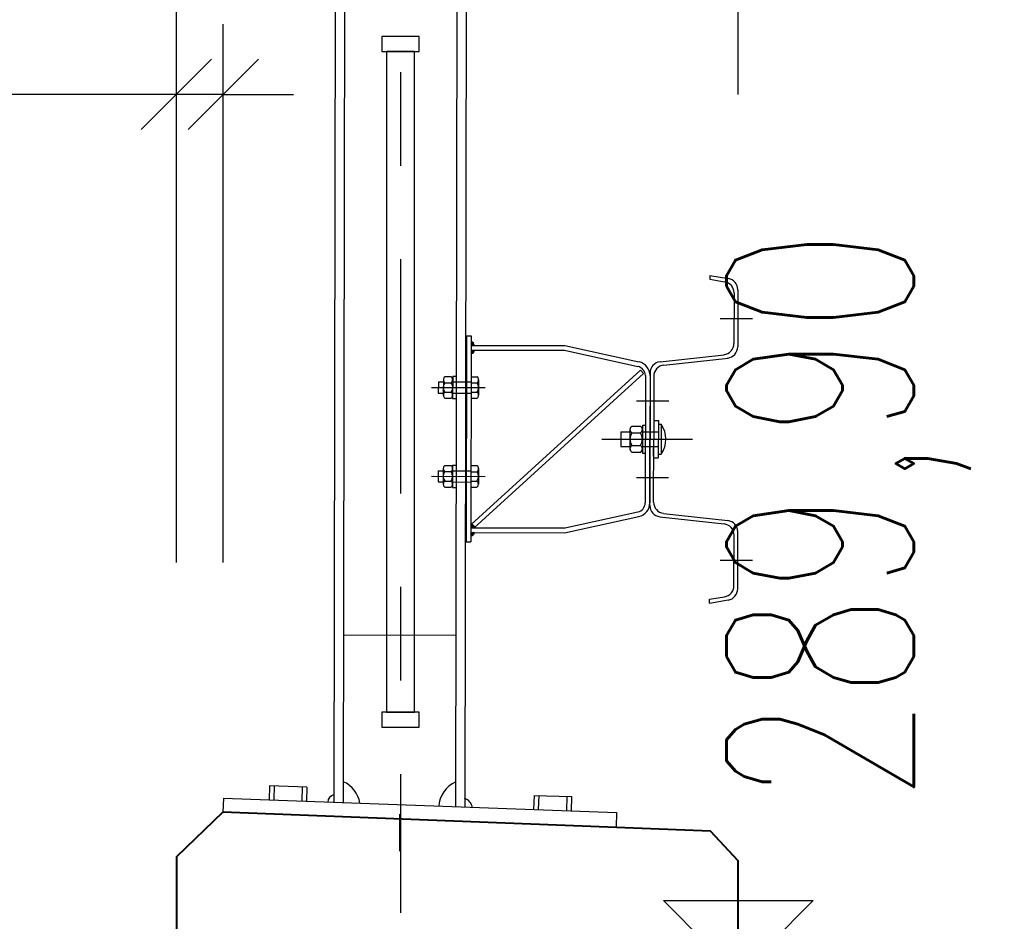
# Model space of a CAD drawing. Header units: metres. Extents: x -912764 to -454925, y -2226138 to -1112338.
# Tile 214 of 256: x -456306.835 to -456305.784, y -1112939.266 to -1112938.303. Entities that reach past the tile are written whole.
import ezdxf

# ---------------------------------------------------------------- set-up
doc = ezdxf.new("R2010")
doc.units = ezdxf.units.M
doc.linetypes.add('DASHDOT2', pattern=[0.375, 0.25, -0.0625, 0, -0.0625])
doc.linetypes.add('SOLID', pattern=[0])
for name, color, linetype in [('!řezy tenká', 1, 'Continuous'), ('018-ZSvodidlo', 8, 'Continuous'), ('025', 1, 'Continuous'), ('025-OSY', 4, 'DASHDOT2'), ('025-ZSvodidlo', 1, 'Continuous'), ('C3D_ZPR', 7, 'Continuous'), ('p_koty', 7, 'Continuous')]:
    doc.layers.add(name, color=color, linetype=linetype)
for name, color, linetype, lineweight in [('_NOVÝ STAV', 1, 'Continuous', 30), ('_NOVÝ STAV - POPISKY KATASTR', 7, 'Continuous', 30), ('R-koty vyskove', 7, 'Continuous', 13)]:
    doc.layers.add(name, color=color, linetype=linetype, lineweight=lineweight)
doc.layers.add('PDF2_13', color=140, linetype='Continuous', true_color=0x00bfff)
doc.styles.add('StandardUzky', font='simplex.shx', dxfattribs={"width": 0.65})
doc.styles.add('znacky', font='arial.ttf')
doc.dimstyles.new('1000', dxfattribs={"dimscale": 0.5, "dimtxt": 1, "dimasz": 0.6, "dimexe": 0.3, "dimexo": 0.5, "dimgap": 0.5, "dimtad": 1, "dimzin": 1, "dimdsep": 46, "dimtxsty": 'znacky', "dimblk": 'OBLIQUE', "dimcen": 1, "dimdle": 0.3, "dimclrd": 256, "dimclre": 256, "dimclrt": 256, "dimadec": 3, "dimazin": 0, "dimtfac": 1, "dimtmove": 0, "dimatfit": 3, "dimldrblk": 'OBLIQUE', "dimfxl": 1, "dimlwd": -1, "dimlwe": -1, "dimarcsym": 0})

# ---------------------------------------------------------------- blocks, each defined once
blk = doc.blocks.new('_Oblique')
at = {"color": 0, "linetype": 'ByBlock', "lineweight": -2}
blk.add_line((-0.5, -0.5), (0.5, 0.5), dxfattribs=at)
blk = doc.blocks.new('*D987')
at = {"layer": 'C3D_ZPR', "color": 1, "transparency": 16777216}
for p, q in [((0, 0.9412), (0, 1.5162)), ((0.5, 0.9412), (0.5, 1.5162)), ((-0.15, 1.4412), (0.65, 1.4412))]:
    blk.add_line(p, q, dxfattribs=at)
at = {"layer": 'Defpoints', "color": 0, "transparency": 16777216}
for p in [(0.5, 1.4412), (0, 0.2338), (0.5, 0.2338)]:
    blk.add_point(p, dxfattribs=at)
at = {"layer": 'C3D_ZPR', "color": 1, "transparency": 16777216, "xscale": 0.075, "yscale": 0.075, "zscale": 0.075, "rotation": 180}
blk.add_blockref('_Oblique', (0, 1.4412), dxfattribs=at)
at = {"layer": 'C3D_ZPR', "color": 1, "transparency": 16777216, "xscale": 0.075, "yscale": 0.075, "zscale": 0.075}
blk.add_blockref('_Oblique', (0.5, 1.4412), dxfattribs=at)
at = {"layer": 'C3D_ZPR', "color": 1, "transparency": 16777216, "insert": (0.25, 1.5912), "char_height": 0.2, "attachment_point": 5, "style": 'StandardUzky'}
blk.add_mtext('500', dxfattribs=at)
blk = doc.blocks.new('*D988')
at = {"layer": 'C3D_ZPR', "color": 1, "transparency": 16777216}
for p, q in [((-0.6001, 0.9412), (-0.6001, 1.5162)), ((0, 0.9412), (0, 1.5162)), ((-0.7501, 1.4412), (0.15, 1.4412))]:
    blk.add_line(p, q, dxfattribs=at)
at = {"layer": 'Defpoints', "color": 0, "transparency": 16777216}
for p in [(0, 1.4412), (-0.6001, 0.1267), (0, 0.07)]:
    blk.add_point(p, dxfattribs=at)
at = {"layer": 'C3D_ZPR', "color": 1, "transparency": 16777216, "xscale": 0.075, "yscale": 0.075, "zscale": 0.075, "rotation": 180}
blk.add_blockref('_Oblique', (-0.6001, 1.4412), dxfattribs=at)
at = {"layer": 'C3D_ZPR', "color": 1, "transparency": 16777216, "xscale": 0.075, "yscale": 0.075, "zscale": 0.075}
blk.add_blockref('_Oblique', (0, 1.4412), dxfattribs=at)
at = {"layer": 'C3D_ZPR', "color": 1, "transparency": 16777216, "insert": (-0.3001, 1.5912), "char_height": 0.2, "attachment_point": 5, "style": 'StandardUzky'}
blk.add_mtext('600', dxfattribs=at)
blk = doc.blocks.new('*D990')
at = {"layer": 'C3D_ZPR', "color": 1, "transparency": 16777216}
for p, q in [((-0.6001, 0.4412), (-0.6001, 1.0162)), ((-0.5501, 0.4412), (-0.5501, 1.0162)), ((-0.6001, 0.9412), (-1.2411, 0.9412)), ((-0.5501, 0.9412), (-0.6001, 0.9412)), ((-0.5501, 0.9412), (-0.4751, 0.9412))]:
    blk.add_line(p, q, dxfattribs=at)
at = {"layer": 'Defpoints', "color": 0, "transparency": 16777216}
for p in [(-0.5501, 0.9412), (-0.5501, 0.1819), (-0.6001, 0.1267)]:
    blk.add_point(p, dxfattribs=at)
at = {"layer": 'C3D_ZPR', "color": 1, "transparency": 16777216, "xscale": 0.075, "yscale": 0.075, "zscale": 0.075}
blk.add_blockref('_Oblique', (-0.6001, 0.9412), dxfattribs=at)
at = {"layer": 'C3D_ZPR', "color": 1, "transparency": 16777216, "xscale": 0.075, "yscale": 0.075, "zscale": 0.075, "rotation": 180}
blk.add_blockref('_Oblique', (-0.5501, 0.9412), dxfattribs=at)
at = {"layer": 'C3D_ZPR', "color": 1, "transparency": 16777216, "insert": (-1.0859, 1.0912), "char_height": 0.2, "attachment_point": 5, "style": 'StandardUzky'}
blk.add_mtext('50', dxfattribs=at)
blk = doc.blocks.new('*D339')
at = {"layer": 'C3D_ZPR', "color": 1, "transparency": 16777216}
for p, q in [((1.7427, 0.1542), (1.7427, 0.7246)), ((1.7427, 0), (1.7427, 0.3042)), ((1.2427, 0.1542), (1.8177, 0.1542)), ((1.2427, 0), (1.8177, 0))]:
    blk.add_line(p, q, dxfattribs=at)
at = {"layer": 'Defpoints', "color": 0, "lineweight": 50, "transparency": 16777216}
for p in [(-0.0296, 0.1542), (0, 0), (1.7427, 0)]:
    blk.add_point(p, dxfattribs=at)
at = {"layer": 'C3D_ZPR', "color": 1, "transparency": 16777216, "xscale": 0.075, "yscale": 0.075, "zscale": 0.075}
for p, rotation in [((1.7427, 0.1542), 90), ((1.7427, 0), 270)]:
    blk.add_blockref('_Oblique', p, dxfattribs=dict(at, rotation=rotation))
at = {"layer": 'C3D_ZPR', "color": 1, "transparency": 16777216, "insert": (1.5927, 0.5167), "char_height": 0.2, "attachment_point": 5, "rotation": 90, "style": 'StandardUzky'}
blk.add_mtext('154', dxfattribs=at)
blk = doc.blocks.new('A$C021ef3a7')
at = {"layer": '018-ZSvodidlo', "color": 1}
blk.add_line((-0.1038, -0.5175), (-0.2238, -0.5173), dxfattribs=at)
at = {"layer": '025', "color": 1}
blk.add_line((-0.164, -0.7084), (-0.164, -0.7479), dxfattribs=at)
at = {"layer": '025-OSY', "color": 1}
blk.add_line((-0.1628, 0.4343), (-0.1628, -0.8139), dxfattribs=at)
at = {"layer": '025-ZSvodidlo', "color": 1}
for p, q in [((-0.2327, 0.2052), (-0.2341, -0.6955)), ((-0.2227, 0.2052), (-0.2241, -0.6959)), ((-0.1027, 0.205), (-0.1041, -0.7009)), ((-0.0927, 0.205), (-0.0941, -0.7013)), ((0.1674, -0.1329), (0.1673, -0.137)), ((0.1674, -0.1329), (0.1873, -0.1363)), ((0.1673, -0.137), (0.1833, -0.1397)), ((0.1933, -0.1515), (0.1932, -0.2057)), ((0.1973, -0.1482), (0.1972, -0.2092)), ((0.1784, -0.179), (0.2129, -0.179)), ((-0.0924, -0.1976), (-0.0927, -0.4176)), ((-0.0924, -0.1976), (-0.0874, -0.1976)), ((-0.0874, -0.1976), (-0.0877, -0.4176)), ((-0.0874, -0.2041), (-0.087, -0.2037)), ((-0.0874, -0.2045), (-0.0867, -0.2038)), ((-0.0837, -0.2076), (-0.0874, -0.2039)), ((-0.0874, -0.205), (-0.0864, -0.204)), ((-0.0874, -0.2054), (-0.0861, -0.2041)), ((-0.0874, -0.2058), (-0.0858, -0.2043)), ((-0.0842, -0.2076), (-0.0874, -0.2044)), ((-0.0874, -0.2063), (-0.0856, -0.2045)), ((-0.0874, -0.2067), (-0.0854, -0.2047)), ((-0.0846, -0.2076), (-0.0874, -0.2048)), ((-0.0874, -0.2072), (-0.0852, -0.205)), ((-0.0874, -0.2076), (-0.085, -0.2052)), ((-0.0851, -0.2076), (-0.0874, -0.2053)), ((-0.0855, -0.2076), (-0.0874, -0.2057)), ((-0.086, -0.2076), (-0.0874, -0.2061)), ((-0.0864, -0.2076), (-0.0874, -0.2066)), ((-0.0868, -0.2076), (-0.0874, -0.207)), ((-0.0874, -0.2076), (0.0126, -0.2077)), ((-0.0844, -0.2065), (-0.0873, -0.2035)), ((-0.0869, -0.2076), (-0.0848, -0.2055)), ((-0.0847, -0.2057), (-0.0866, -0.2038)), ((-0.0865, -0.2076), (-0.0847, -0.2058)), ((-0.086, -0.2076), (-0.0845, -0.2061)), ((-0.0856, -0.2076), (-0.0844, -0.2064)), ((-0.0851, -0.2076), (-0.0843, -0.2068)), ((0.0126, -0.2077), (0.0918, -0.2252)), ((-0.0874, -0.2126), (0.0121, -0.2127)), ((-0.0874, -0.2129), (-0.087, -0.2126)), ((-0.0874, -0.2134), (-0.0866, -0.2126)), ((-0.0874, -0.2138), (-0.0862, -0.2126)), ((-0.0874, -0.2142), (-0.0857, -0.2126)), ((-0.0874, -0.2147), (-0.0853, -0.2126)), ((-0.0874, -0.2151), (-0.0848, -0.2126)), ((-0.0874, -0.2156), (-0.0844, -0.2126)), ((-0.0874, -0.216), (-0.0841, -0.2127)), ((-0.085, -0.2152), (-0.0874, -0.2128)), ((-0.0852, -0.2154), (-0.0874, -0.2132)), ((-0.0854, -0.2156), (-0.0874, -0.2137)), ((-0.0857, -0.2158), (-0.0874, -0.2141)), ((-0.0859, -0.216), (-0.0874, -0.2145)), ((-0.0862, -0.2162), (-0.0874, -0.215)), ((-0.0865, -0.2163), (-0.0874, -0.2154)), ((-0.0868, -0.2164), (-0.0874, -0.2159)), ((-0.0872, -0.2165), (-0.0874, -0.2163)), ((-0.0848, -0.2149), (-0.0871, -0.2126)), ((-0.087, -0.2165), (-0.0843, -0.2138)), ((-0.0846, -0.2147), (-0.0867, -0.2126)), ((-0.0845, -0.2144), (-0.0863, -0.2126)), ((-0.0863, -0.2162), (-0.0846, -0.2145)), ((-0.0844, -0.214), (-0.0858, -0.2126)), ((-0.0842, -0.2137), (-0.0854, -0.2126)), ((-0.0842, -0.2133), (-0.0849, -0.2126)), ((-0.0841, -0.213), (-0.0845, -0.2126)), ((0.0121, -0.2127), (0.0907, -0.2301)), ((0.1143, -0.2251), (0.1829, -0.2176)), ((0.1183, -0.2287), (0.1869, -0.2212)), ((-0.1156, -0.241), (-0.1087, -0.241)), ((-0.1071, -0.2405), (-0.1072, -0.2645)), ((-0.1071, -0.2405), (-0.1041, -0.2405)), ((-0.0874, -0.3989), (0.0934, -0.234)), ((-0.0874, -0.2411), (-0.081, -0.2411)), ((-0.0841, -0.4026), (0.0967, -0.2377)), ((0.0967, -0.2377), (0.0934, -0.234)), ((0.0986, -0.2399), (0.0984, -0.3757)), ((0.1036, -0.2399), (0.1034, -0.3757)), ((0.1036, -0.237), (0.1035, -0.3078)), ((0.1036, -0.24), (0.1035, -0.3078)), ((0.1076, -0.2406), (0.1075, -0.3079)), ((-0.1224, -0.2465), (-0.1225, -0.2585)), ((-0.1224, -0.2465), (-0.1171, -0.2465)), ((-0.1171, -0.2443), (-0.1172, -0.261)), ((-0.1156, -0.2475), (-0.1087, -0.2475)), ((-0.1071, -0.2465), (-0.0874, -0.2466)), ((-0.0874, -0.2476), (-0.081, -0.2476)), ((-0.0795, -0.2443), (-0.0795, -0.2608)), ((-0.1297, -0.2525), (-0.0745, -0.2526)), ((-0.1277, -0.2525), (-0.0725, -0.2526)), ((-0.1225, -0.2585), (-0.1172, -0.2585)), ((-0.1156, -0.2575), (-0.1087, -0.2575)), ((-0.1072, -0.2585), (-0.0875, -0.2586)), ((-0.0875, -0.2576), (-0.081, -0.2576)), ((-0.1156, -0.264), (-0.1087, -0.264)), ((-0.1072, -0.2645), (-0.1042, -0.2645)), ((-0.0875, -0.2641), (-0.081, -0.2641)), ((0.0892, -0.2668), (0.1237, -0.2669)), ((0.0843, -0.2938), (0.0934, -0.2938)), ((0.0955, -0.2928), (0.0955, -0.3228)), ((0.0955, -0.2928), (0.0985, -0.2928)), ((0.1075, -0.2879), (0.1125, -0.2879)), ((0.1075, -0.2899), (0.1075, -0.3079)), ((0.1075, -0.2914), (0.1075, -0.3079)), ((0.1125, -0.2879), (0.1124, -0.3279)), ((0.1125, -0.2919), (0.1155, -0.2919)), ((0.1155, -0.2919), (0.1155, -0.3239)), ((0.0725, -0.2998), (0.0822, -0.2998)), ((0.0725, -0.2998), (0.0725, -0.3158)), ((0.0822, -0.2969), (0.0822, -0.3191)), ((0.0843, -0.3012), (0.0934, -0.3012)), ((0.0955, -0.2999), (0.1125, -0.2999)), ((0.0521, -0.3078), (0.1488, -0.3079)), ((0.0672, -0.3078), (0.1225, -0.3079)), ((0.0842, -0.3145), (0.0934, -0.3145)), ((0.1034, -0.3787), (0.1035, -0.3078)), ((0.1074, -0.3751), (0.1075, -0.3079)), ((0.1074, -0.3259), (0.1075, -0.3079)), ((0.1075, -0.3244), (0.1075, -0.3079)), ((0.0725, -0.3158), (0.0822, -0.3158)), ((0.0842, -0.3218), (0.0934, -0.3218)), ((0.0955, -0.3158), (0.1125, -0.3158)), ((0.0955, -0.3228), (0.0985, -0.3228)), ((0.1125, -0.3239), (0.1155, -0.3239)), ((-0.1157, -0.336), (-0.1088, -0.336)), ((-0.1073, -0.3355), (-0.1073, -0.3595)), ((-0.1073, -0.3355), (-0.1043, -0.3355)), ((-0.0876, -0.3361), (-0.0811, -0.3361)), ((0.1074, -0.3279), (0.1124, -0.3279)), ((-0.1226, -0.3415), (-0.1173, -0.3415)), ((-0.1226, -0.3415), (-0.1226, -0.3535)), ((-0.1173, -0.3393), (-0.1173, -0.356)), ((-0.1157, -0.3425), (-0.1088, -0.3425)), ((-0.1073, -0.3415), (-0.0876, -0.3416)), ((-0.0876, -0.3426), (-0.0811, -0.3426)), ((-0.0796, -0.3393), (-0.0797, -0.3558)), ((-0.1299, -0.3475), (-0.0746, -0.3476)), ((-0.1279, -0.3475), (-0.0726, -0.3476)), ((-0.1226, -0.3535), (-0.1173, -0.3535)), ((-0.1157, -0.3525), (-0.1089, -0.3525)), ((-0.1073, -0.3535), (-0.0876, -0.3536)), ((-0.0876, -0.3526), (-0.0812, -0.3526)), ((0.0891, -0.3488), (0.1235, -0.3489)), ((-0.1157, -0.359), (-0.1089, -0.359)), ((-0.1073, -0.3595), (-0.1043, -0.3595)), ((-0.0876, -0.3591), (-0.0812, -0.3591)), ((0.0113, -0.4028), (0.0905, -0.3855)), ((0.118, -0.3871), (0.1867, -0.3948)), ((-0.0827, -0.4026), (-0.0877, -0.3976)), ((-0.0877, -0.3979), (-0.0874, -0.3977)), ((-0.083, -0.4026), (-0.0877, -0.3978)), ((-0.0877, -0.3981), (-0.0873, -0.3978)), ((-0.0877, -0.3983), (-0.0872, -0.3979)), ((-0.0877, -0.3986), (-0.0871, -0.398)), ((-0.0832, -0.4026), (-0.0877, -0.3981)), ((-0.0877, -0.3988), (-0.087, -0.3981)), ((-0.0877, -0.399), (-0.0868, -0.3982)), ((-0.0834, -0.4026), (-0.0877, -0.3983)), ((-0.0877, -0.3992), (-0.0867, -0.3983)), ((-0.0877, -0.3994), (-0.0866, -0.3984)), ((-0.0836, -0.4026), (-0.0877, -0.3985)), ((-0.0877, -0.3997), (-0.0865, -0.3985)), ((-0.0877, -0.3999), (-0.0864, -0.3986)), ((-0.0838, -0.4026), (-0.0877, -0.3987)), ((-0.0877, -0.4001), (-0.0863, -0.3987)), ((-0.0877, -0.4003), (-0.0862, -0.3988)), ((-0.0841, -0.4026), (-0.0877, -0.3989)), ((-0.0877, -0.4005), (-0.0861, -0.3989)), ((-0.0877, -0.4008), (-0.0859, -0.3991)), ((-0.0843, -0.4026), (-0.0877, -0.3992)), ((-0.0877, -0.401), (-0.0858, -0.3992)), ((-0.0877, -0.4012), (-0.0857, -0.3993)), ((-0.0845, -0.4026), (-0.0877, -0.3994)), ((-0.0877, -0.4014), (-0.0856, -0.3994)), ((-0.0877, -0.4016), (-0.0855, -0.3995)), ((-0.0877, -0.4019), (-0.0854, -0.3996)), ((-0.0851, -0.3999), (-0.0874, -0.3977)), ((0.0123, -0.4077), (0.0916, -0.3904)), ((0.114, -0.3906), (0.1827, -0.3984)), ((-0.0847, -0.4026), (-0.0877, -0.3996)), ((-0.0877, -0.4021), (-0.0853, -0.3997)), ((-0.0849, -0.4026), (-0.0877, -0.3998)), ((-0.0877, -0.4023), (-0.0851, -0.3998)), ((-0.0877, -0.4025), (-0.0851, -0.3999)), ((-0.0852, -0.4026), (-0.0877, -0.4001)), ((-0.0854, -0.4026), (-0.0877, -0.4003)), ((-0.0856, -0.4026), (-0.0877, -0.4005)), ((-0.0858, -0.4026), (-0.0877, -0.4007)), ((-0.086, -0.4026), (-0.0877, -0.4009)), ((-0.0863, -0.4026), (-0.0877, -0.4012)), ((-0.0865, -0.4026), (-0.0877, -0.4014)), ((-0.0867, -0.4026), (-0.0877, -0.4016)), ((-0.0869, -0.4026), (-0.0877, -0.4018)), ((-0.0871, -0.4026), (-0.0877, -0.402)), ((-0.0874, -0.4025), (-0.0877, -0.4023)), ((-0.0877, -0.4026), (0.0123, -0.4027)), ((-0.0877, -0.4076), (0.0123, -0.4077)), ((-0.0853, -0.4099), (-0.0877, -0.4076)), ((-0.0877, -0.4078), (-0.0874, -0.4076)), ((-0.0877, -0.4081), (-0.0872, -0.4076)), ((-0.0877, -0.4083), (-0.087, -0.4076)), ((-0.0877, -0.4085), (-0.0867, -0.4076)), ((-0.0877, -0.4087), (-0.0865, -0.4076)), ((-0.0877, -0.4089), (-0.0863, -0.4076)), ((-0.0877, -0.4092), (-0.0861, -0.4076)), ((-0.0877, -0.4094), (-0.0859, -0.4076)), ((-0.0877, -0.4096), (-0.0856, -0.4076)), ((-0.0877, -0.4098), (-0.0854, -0.4076)), ((-0.0877, -0.41), (-0.0852, -0.4076)), ((-0.0877, -0.4103), (-0.085, -0.4076)), ((-0.0877, -0.4105), (-0.0847, -0.4076)), ((-0.0877, -0.4107), (-0.0845, -0.4076)), ((-0.0877, -0.4109), (-0.0843, -0.4076)), ((-0.0855, -0.41), (-0.0877, -0.4078)), ((-0.0856, -0.4101), (-0.0877, -0.408)), ((-0.0857, -0.4102), (-0.0877, -0.4082)), ((-0.0859, -0.4103), (-0.0877, -0.4084)), ((-0.086, -0.4104), (-0.0877, -0.4087)), ((-0.0861, -0.4104), (-0.0877, -0.4089)), ((-0.0863, -0.4105), (-0.0877, -0.4091)), ((-0.0864, -0.4106), (-0.0877, -0.4093)), ((-0.0866, -0.4107), (-0.0877, -0.4096)), ((-0.0867, -0.4107), (-0.0877, -0.4098)), ((-0.0869, -0.4108), (-0.0877, -0.41)), ((-0.0876, -0.411), (-0.0841, -0.4076)), ((-0.0852, -0.4098), (-0.0875, -0.4076)), ((-0.0874, -0.4025), (-0.0849, -0.4)), ((-0.0873, -0.4026), (-0.0848, -0.4001)), ((-0.0873, -0.411), (-0.0839, -0.4076)), ((-0.0851, -0.4097), (-0.0872, -0.4076)), ((-0.087, -0.4026), (-0.0847, -0.4002)), ((-0.085, -0.4096), (-0.087, -0.4076)), ((-0.0869, -0.4108), (-0.0836, -0.4076)), ((-0.0868, -0.4026), (-0.0846, -0.4004)), ((-0.0849, -0.4095), (-0.0868, -0.4076)), ((-0.0866, -0.4026), (-0.0845, -0.4005)), ((-0.0848, -0.4094), (-0.0866, -0.4076)), ((-0.0864, -0.4026), (-0.0844, -0.4006)), ((-0.0847, -0.4092), (-0.0864, -0.4076)), ((-0.0861, -0.4026), (-0.0843, -0.4007)), ((-0.0846, -0.4091), (-0.0861, -0.4076)), ((-0.086, -0.4104), (-0.0841, -0.4085)), ((-0.0859, -0.4026), (-0.0842, -0.4008)), ((-0.0845, -0.409), (-0.0859, -0.4076)), ((-0.0857, -0.4026), (-0.0841, -0.4009)), ((-0.0844, -0.4089), (-0.0857, -0.4076)), ((-0.0855, -0.4026), (-0.0839, -0.401)), ((-0.0843, -0.4087), (-0.0855, -0.4076)), ((-0.0853, -0.4026), (-0.0838, -0.4011)), ((-0.0842, -0.4086), (-0.0853, -0.4076)), ((-0.0824, -0.4026), (-0.0851, -0.3999)), ((-0.085, -0.4026), (-0.0837, -0.4012)), ((-0.0841, -0.4085), (-0.085, -0.4076)), ((-0.0848, -0.4026), (-0.0836, -0.4014)), ((-0.0846, -0.4026), (-0.0835, -0.4015)), ((-0.0844, -0.4026), (-0.0834, -0.4016)), ((-0.0842, -0.4026), (-0.0833, -0.4017)), ((-0.084, -0.4083), (-0.0842, -0.4081)), ((-0.0839, -0.4026), (-0.0832, -0.4018)), ((-0.0837, -0.4026), (-0.0831, -0.4019)), ((-0.0835, -0.4026), (-0.0829, -0.402)), ((-0.0833, -0.4026), (-0.0828, -0.4021)), ((-0.083, -0.4026), (-0.0827, -0.4022)), ((-0.0828, -0.4026), (-0.0826, -0.4024)), ((-0.0826, -0.4026), (-0.0825, -0.4025)), ((0.1972, -0.4678), (0.1973, -0.4067)), ((-0.0927, -0.4176), (-0.0877, -0.4176)), ((-0.087, -0.4109), (-0.0877, -0.4102)), ((-0.0872, -0.4109), (-0.0877, -0.4104)), ((-0.0874, -0.411), (-0.0877, -0.4107)), ((-0.0875, -0.411), (-0.0877, -0.4109)), ((0.1932, -0.4644), (0.1933, -0.4103)), ((0.1784, -0.437), (0.2129, -0.437)), ((0.1672, -0.4789), (0.1832, -0.4762)), ((0.1672, -0.4829), (0.1672, -0.4789)), ((0.1672, -0.4829), (0.1872, -0.4796))]:
    blk.add_line(p, q, dxfattribs=at)
for points in [[(-0.1428, 0.1223), (-0.1828, 0.1223), (-0.1828, 0.1063), (-0.1428, 0.1063)], [(-0.1478, 0.1063), (-0.1778, 0.1063), (-0.1778, -0.5994), (-0.1478, -0.5994)], [(-0.1428, -0.5994), (-0.1828, -0.5994), (-0.1828, -0.6154), (-0.1428, -0.6154)]]:
    blk.add_lwpolyline(points, close=True, dxfattribs=at)
for centre, radius, start, end in [((0.1853, -0.1481), 0.012, 359.9152, 80.4529), ((0.1813, -0.1515), 0.012, 359.9152, 80.4529), ((-0.0886, -0.2077), 0.00439, 1.8636, 73.4325), ((0.1812, -0.2056), 0.012, 276.2554, 359.9152), ((0.1852, -0.2092), 0.012, 276.2554, 359.9152), ((-0.0881, -0.2127), 0.00397, 280.1148, 1.4558), ((0.0886, -0.2399), 0.01, 359.9152, 77.5198), ((0.0886, -0.2399), 0.015, 359.9152, 77.5198), ((0.1156, -0.237), 0.012, 96.2554, 179.9152), ((0.1196, -0.2406), 0.012, 96.2554, 179.9152), ((-0.1128, -0.2443), 0.00429, 130.6574, 229.173), ((-0.1115, -0.2443), 0.00429, 310.6574, 49.173), ((-0.0838, -0.2443), 0.00429, 310.6574, 49.173), ((-0.1086, -0.2525), 0.0086, 144.3855, 215.4448), ((-0.1157, -0.2525), 0.0086, 324.3855, 35.4448), ((-0.088, -0.2526), 0.0086, 324.3855, 35.4448), ((-0.1128, -0.2608), 0.00429, 130.6574, 229.173), ((-0.1115, -0.2608), 0.00429, 310.6574, 49.173), ((-0.0838, -0.2608), 0.00429, 310.6574, 49.173), ((0.0865, -0.2975), 0.00429, 120.8683, 238.9621), ((0.0912, -0.2975), 0.00429, 300.8683, 58.9621), ((0.0924, -0.3078), 0.0281, 325.2071, 34.6232), ((0.0936, -0.3078), 0.0114, 144.3855, 215.4448), ((0.0841, -0.3078), 0.0114, 324.3855, 35.4448), ((0.0864, -0.3181), 0.00429, 120.8683, 238.9621), ((0.0912, -0.3182), 0.00429, 300.8683, 58.9621), ((-0.1129, -0.3393), 0.00429, 130.6574, 229.173), ((-0.1116, -0.3393), 0.00429, 310.6574, 49.173), ((-0.0839, -0.3393), 0.00429, 310.6574, 49.173), ((-0.1087, -0.3475), 0.0086, 144.3855, 215.4448), ((-0.1159, -0.3475), 0.0086, 324.3855, 35.4448), ((-0.0882, -0.3476), 0.0086, 324.3855, 35.4448), ((-0.1129, -0.3558), 0.00429, 130.6574, 229.173), ((-0.1117, -0.3558), 0.00429, 310.6574, 49.173), ((-0.084, -0.3558), 0.00429, 310.6574, 49.173), ((0.0884, -0.3758), 0.01, 282.3106, 359.9152), ((0.0884, -0.3758), 0.015, 282.3106, 359.9152), ((0.1194, -0.3751), 0.012, 179.9152, 263.575), ((0.1154, -0.3787), 0.012, 179.9152, 263.575), ((-0.0882, -0.4009), 0.00328, 75.3716, 80.4343), ((0.1813, -0.4103), 0.012, 359.9152, 83.575), ((0.1853, -0.4067), 0.012, 359.9152, 83.575), ((-0.089, -0.4055), 0.00578, 283.7111, 338.7199), ((0.1812, -0.4644), 0.012, 279.3775, 359.9152), ((0.1852, -0.4678), 0.012, 279.3775, 359.9152), ((-0.236, -0.7012), 0.03, 8.7345, 66.3892), ((-0.092, -0.7015), 0.03, 113.4411, 177.5723), ((-0.232, -0.6963), 0.00869, 103.2926, 174.7741), ((-0.0976, -0.7028), 0.0115, 5.6314, 73.7094)]:
    blk.add_arc(centre, radius, start, end, dxfattribs=at)
blk = doc.blocks.new('*D338')
at = {"layer": 'C3D_ZPR', "color": 1, "transparency": 16777216}
for p, q in [((2.0611, 0.3042), (2.0611, -2.0299)), ((1.5611, 0.1542), (2.1361, 0.1542)), ((1.5611, -1.8799), (2.1361, -1.8799))]:
    blk.add_line(p, q, dxfattribs=at)
at = {"layer": 'Defpoints', "color": 0, "lineweight": 50, "transparency": 16777216}
for p in [(-0.0296, 0.1542), (-0.05, -1.8799), (2.0611, -1.8799)]:
    blk.add_point(p, dxfattribs=at)
at = {"layer": 'C3D_ZPR', "color": 1, "transparency": 16777216, "xscale": 0.075, "yscale": 0.075, "zscale": 0.075}
for p, rotation in [((2.0611, 0.1542), 90), ((2.0611, -1.8799), 270)]:
    blk.add_blockref('_Oblique', p, dxfattribs=dict(at, rotation=rotation))
at = {"layer": 'C3D_ZPR', "color": 1, "transparency": 16777216, "insert": (1.9111, -0.8629), "char_height": 0.2, "attachment_point": 5, "rotation": 90, "style": 'StandardUzky'}
blk.add_mtext('2034', dxfattribs=at)
blk = doc.blocks.new('Vyskova_sipka')
at = {"color": 0, "linetype": 'ByBlock', "lineweight": -2}
for p, q in [((0, 0), (-4, 4)), ((-4, 4), (4, 4)), ((4, 4), (0, 0))]:
    blk.add_line(p, q, dxfattribs=at)
blk = doc.blocks.new('*D341')
at = {"layer": 'C3D_ZPR', "color": 1, "transparency": 16777216}
for p, q in [((-456307.8931, -1112938.1326), (-456307.8931, -1112937.8076)), ((-456306.6661, -1112938.1326), (-456306.6661, -1112937.8076)), ((-456306.5911, -1112937.8826), (-456307.9681, -1112937.8826))]:
    blk.add_line(p, q, dxfattribs=at)
at = {"layer": 'Defpoints', "color": 0, "transparency": 16777216}
for p in [(-456307.8931, -1112937.8826), (-456306.6661, -1112939.197), (-456307.8931, -1112941.0537)]:
    blk.add_point(p, dxfattribs=at)
at = {"layer": 'C3D_ZPR', "color": 1, "transparency": 16777216, "xscale": 0.075, "yscale": 0.075, "zscale": 0.075, "rotation": 180}
blk.add_blockref('_Oblique', (-456307.8931, -1112937.8826), dxfattribs=at)
at = {"layer": 'C3D_ZPR', "color": 1, "transparency": 16777216, "xscale": 0.075, "yscale": 0.075, "zscale": 0.075}
blk.add_blockref('_Oblique', (-456306.6661, -1112937.8826), dxfattribs=at)
at = {"layer": 'C3D_ZPR', "color": 1, "transparency": 16777216, "insert": (-456307.2796, -1112937.7326), "char_height": 0.2, "attachment_point": 5, "style": 'StandardUzky'}
blk.add_mtext('1227', dxfattribs=at)
blk = doc.blocks.new('A$C4eac8e0d')
for p, q in [((-0.5498, 0.1894), (-0.5504, 0.1743)), ((-0.5498, 0.1894), (-0.13, 0.1742)), ((-0.13, 0.1742), (-0.1306, 0.1584))]:
    blk.add_line(p, q)
at = {"layer": 'p_koty'}
for p, q in [((-0.5006, 0.2027), (-0.5012, 0.1877)), ((-0.4607, 0.2012), (-0.5006, 0.2027)), ((-0.4956, 0.2025), (-0.4962, 0.1875)), ((-0.4657, 0.2014), (-0.4663, 0.1864)), ((-0.4607, 0.2012), (-0.4613, 0.1862)), ((-0.2181, 0.1924), (-0.2186, 0.1774)), ((-0.2181, 0.1924), (-0.1781, 0.191)), ((-0.2131, 0.1922), (-0.2136, 0.1773)), ((-0.1831, 0.1912), (-0.1836, 0.1762)), ((-0.1781, 0.191), (-0.1786, 0.176))]:
    blk.add_line(p, q, dxfattribs=at)
at = {"layer": 'PDF2_13', "color": 1, "linetype": 'Continuous', "lineweight": 40}
blk.add_lwpolyline([(0, -0.121), (0, 0.1225), (-0.0296, 0.1542), (-0.5504, 0.1743), (-0.6001, 0.1267), (-0.6001, -0.1252), (-0.5652, -0.1241), (-0.5557, -0.1135), (-0.5451, -0.1231), (-0.4496, -0.121), (-0.4496, -1.7299)], dxfattribs=at)
at = {"layer": '_NOVÝ STAV', "linetype": 'SOLID'}
blk.add_blockref('A$C021ef3a7', (-0.1979, 0.8807), dxfattribs=at)
at = {"layer": 'C3D_ZPR'}
for base, p1, p2, picture, middle in [((0, 1.4412), (-0.6001, 0.1267), (0, 0.07), '*D988', (-0.3001, 1.5912)), ((0.5, 1.4412), (0, 0.2338), (0.5, 0.2338), '*D987', (0.25, 1.5912))]:
    dim = blk.add_linear_dim(base=base, p1=p1, p2=p2, dimstyle='1000', override={"dimscale": 1, "dimtxt": 0.2, "dimasz": 0.075, "dimexe": 0.075, "dimexo": 0.25, "dimgap": 0.05, "dimdec": 0, "dimlfac": 1000, "dimdsep": 44, "dimtxsty": 'StandardUzky', "dimcen": 0.5, "dimdle": 0.15, "dimclrd": 1, "dimclre": 1, "dimclrt": 1, "dimfxl": 0.5, "dimfxlon": 1}, dxfattribs=at)
    dim.commit()
    dim.dimension.update_dxf_attribs({"geometry": picture, "text_midpoint": middle})
dim = blk.add_linear_dim(base=(-0.5501, 0.9412), p1=(-0.6001, 0.1267), p2=(-0.5501, 0.1819), dimstyle='1000', override={"dimscale": 1, "dimtxt": 0.2, "dimasz": 0.075, "dimexe": 0.075, "dimexo": 0.25, "dimgap": 0.05, "dimdec": 0, "dimlfac": 1000, "dimdsep": 44, "dimtxsty": 'StandardUzky', "dimcen": 0.5, "dimdle": 0.15, "dimclrd": 1, "dimclre": 1, "dimclrt": 1, "dimfxl": 0.5, "dimfxlon": 1}, dxfattribs=at)
dim.commit()
dim.dimension.update_dxf_attribs({"geometry": '*D990', "text_midpoint": (-1.0859, 0.9412), "dimtype": 160})
dim = blk.add_linear_dim(base=(1.7427, 0), p1=(-0.0296, 0.1542), p2=(0, 0), angle=90, dimstyle='1000', override={"dimscale": 1, "dimtxt": 0.2, "dimasz": 0.075, "dimexe": 0.075, "dimexo": 0.25, "dimgap": 0.05, "dimdec": 0, "dimlfac": 1000, "dimdsep": 44, "dimtxsty": 'StandardUzky', "dimcen": 0.5, "dimdle": 0.15, "dimclrd": 1, "dimclre": 1, "dimclrt": 1, "dimfxl": 0.5, "dimfxlon": 1}, dxfattribs=at)
dim.commit()
dim.dimension.update_dxf_attribs({"geometry": '*D339', "text_midpoint": (1.7427, 0.5167), "dimtype": 128})
dim = blk.add_linear_dim(base=(2.0611, -1.8799), p1=(-0.0296, 0.1542), p2=(-0.05, -1.8799), angle=90, dimstyle='1000', override={"dimscale": 1, "dimtxt": 0.2, "dimasz": 0.075, "dimexe": 0.075, "dimexo": 0.25, "dimgap": 0.05, "dimdec": 0, "dimlfac": 1000, "dimdsep": 44, "dimtxsty": 'StandardUzky', "dimcen": 0.5, "dimdle": 0.15, "dimclrd": 1, "dimclre": 1, "dimclrt": 1, "dimfxl": 0.5, "dimfxlon": 1}, dxfattribs=at)
dim.commit()
dim.dimension.update_dxf_attribs({"geometry": '*D338', "text_midpoint": (1.9111, -0.8629)})

msp = doc.modelspace()

# ---------------------------------------------------------------- block references
at = {"layer": '!řezy tenká', "linetype": 'Continuous', "xscale": 0.02, "yscale": 0.02, "zscale": 0.03}
msp.add_blockref('Vyskova_sipka', (-456306.0676, -1112939.3237), dxfattribs=at)
at = {"layer": '_NOVÝ STAV - POPISKY KATASTR', "lineweight": 50}
msp.add_blockref('A$C4eac8e0d', (-456306.0676, -1112939.3237), dxfattribs=at)

# ---------------------------------------------------------------- texts
at = {"layer": 'R-koty vyskove', "color": 1, "insert": (-456305.9498, -1112939.139), "char_height": 0.2, "attachment_point": 4, "rotation": 90, "style": 'StandardUzky'}
msp.add_mtext('289,90', dxfattribs=at)

# ---------------------------------------------------------------- dimensions: what is measured, and where the dimension line sits
at = {"layer": 'C3D_ZPR'}
dim = msp.add_linear_dim(base=(-456307.8931, -1112937.8826), p1=(-456306.6661, -1112939.197), p2=(-456307.8931, -1112941.0537), dimstyle='1000', override={"dimtxt": 0.4, "dimasz": 0.15, "dimexe": 0.15, "dimgap": 0.1, "dimdec": 0, "dimlfac": 1000, "dimdsep": 44, "dimtxsty": 'StandardUzky', "dimdle": 0.15, "dimclrd": 1, "dimclre": 1, "dimclrt": 1, "dimfxl": 0.5, "dimfxlon": 1}, dxfattribs=at)
dim.commit()
dim.dimension.update_dxf_attribs({"geometry": '*D341', "text_midpoint": (-456307.2796, -1112937.7326)})

doc.saveas('drawing.dxf')
